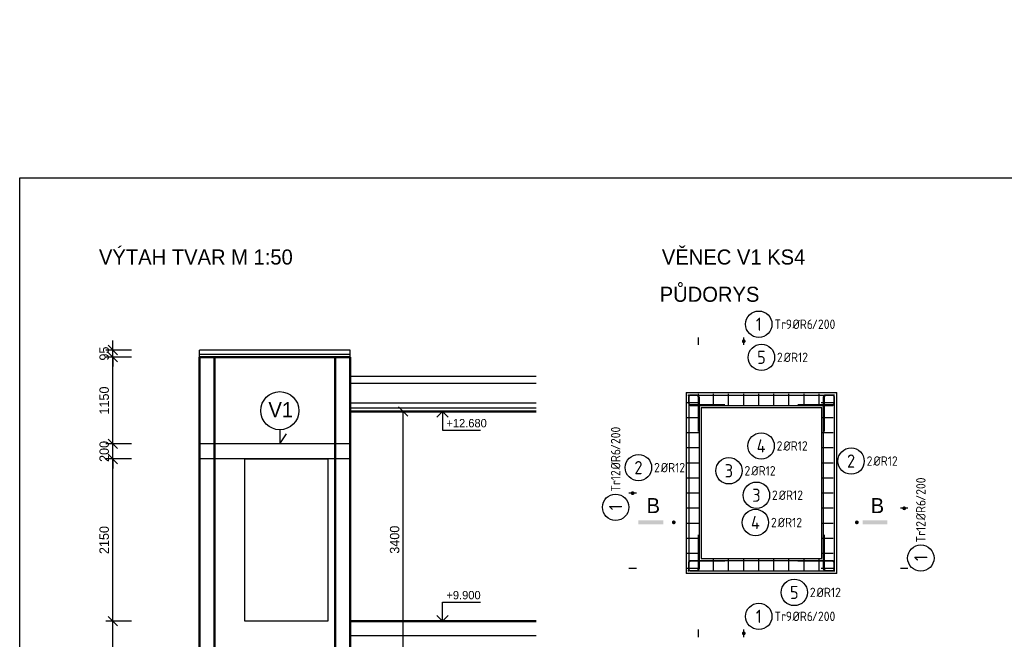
# Model space of a CAD drawing. Header units: millimetres. Extents: x 18598 to 39598, y 4794 to 222287.
# Tile 6 of 8: x 18598 to 31658, y 23765 to 31981. Entities that reach past the tile are written whole.
import ezdxf
from ezdxf.enums import TextEntityAlignment as Align

# ---------------------------------------------------------------- set-up
doc = ezdxf.new("R2010")
doc.units = ezdxf.units.MM
doc.header["$LTSCALE"] = 50
doc.linetypes.add('RECOC_DOT', pattern=[7, 0.5, -3, 0.5, -3])
for name, color, linetype, lineweight in [('CKKOTY', 3, 'Continuous', 25), ('CKKOTY_VYS', 3, 'Continuous', 25), ('CKSTENY_REZ', 6, 'Continuous', 50), ('pohledy', 7, 'Continuous', 25)]:
    doc.layers.add(name, color=color, linetype=linetype, lineweight=lineweight)
doc.layers.add('VAZANA', color=7, linetype='Continuous')
doc.styles.add('RECOC_ISO9', font='ISO9.shx')
doc.dimstyles.new('CADKON', dxfattribs={"dimscale": 50, "dimtxt": 2.5, "dimasz": 2.5, "dimexe": 1.8, "dimexo": 3, "dimgap": 1, "dimtad": 1, "dimdec": 0, "dimrnd": 1, "dimtxsty": 'Standard', "dimblk1": 'OBLIQUE', "dimblk2": 'OBLIQUE', "dimsah": 1, "dimcen": 2.5, "dimclrd": 256, "dimclre": 256, "dimclrt": 256, "dimadec": 4, "dimazin": 2, "dimtfac": 1, "dimtdec": 0, "dimtix": 1, "dimtmove": 2, "dimatfit": 3, "dimldrblk": 'OPEN30', "dimfxl": 0, "dimtolj": 1, "dimlwd": -1, "dimlwe": -1, "dimarcsym": 0})

# ---------------------------------------------------------------- blocks, each defined once
blk = doc.blocks.new('*U68', base_point=(73767, 236323))
at = {"color": 200, "const_width": 12}
blk.add_lwpolyline([(72318, 236452), (71867, 236453, 0.414395), (71837, 236423), (71837, 236353, 0.414214), (71867, 236323), (73737, 236323, 0.414214), (73767, 236353), (73767, 236423, 0.414214), (73737, 236453), (73287, 236453)], format="xyb", dxfattribs=at)
at = {"color": 200}
blk.add_lwpolyline([(72318, 236452), (71867, 236453, 0.414395), (71837, 236423), (71837, 236353, 0.414214), (71867, 236323), (73737, 236323, 0.414214), (73767, 236353), (73767, 236423, 0.414214), (73737, 236453), (73287, 236453)], format="xyb", dxfattribs=at)
at = {"color": 7}
blk.add_lwpolyline([(73156, 236192, 0, 0, 0), (73134, 236234, 50, 0, 0), (73087, 236323, 0, 0, 0)], format="xyseb", dxfattribs=at)
at = {"color": 240}
blk.add_circle((73238, 236037), 175, dxfattribs=at)
at = {"color": 3, "style": 'RECOC_ISO9'}
blk.add_text('5', height=175, dxfattribs=at).set_placement((73238, 236037), align=Align.MIDDLE_CENTER)
at = {"style": 'RECOC_ISO9'}
for s, p in [('2', (73444, 236037)), ('%%cR12', (73533, 236037))]:
    blk.add_text(s, height=125, dxfattribs=at).set_placement(p, align=Align.MIDDLE_LEFT)
blk = doc.blocks.new('*U67', base_point=(73767, 238653))
at = {"color": 7}
blk.add_lwpolyline([(72754, 238985, 0, 0, 0), (72687, 238749, 50, 0, 0), (72660, 238653, 0, 0, 0)], format="xyseb", dxfattribs=at)
at = {"color": 200, "const_width": 12}
blk.add_lwpolyline([(72318, 238523), (71867, 238523, -0.414395), (71837, 238553), (71837, 238623, -0.414214), (71867, 238653), (73737, 238653, -0.414214), (73767, 238623), (73767, 238553, -0.414214), (73737, 238523), (73287, 238523)], format="xyb", dxfattribs=at)
at = {"color": 200}
blk.add_lwpolyline([(72318, 238523), (71867, 238523, -0.414395), (71837, 238553), (71837, 238623, -0.414214), (71867, 238653), (73737, 238653, -0.414214), (73767, 238623), (73767, 238553, -0.414214), (73737, 238523), (73287, 238523)], format="xyb", dxfattribs=at)
at = {"color": 240}
blk.add_circle((72802, 239154), 175, dxfattribs=at)
at = {"color": 3, "style": 'RECOC_ISO9'}
blk.add_text('5', height=175, dxfattribs=at).set_placement((72802, 239154), align=Align.MIDDLE_CENTER)
at = {"style": 'RECOC_ISO9'}
for s, p in [('2', (73008, 239154)), ('%%cR12', (73097, 239154))]:
    blk.add_text(s, height=125, dxfattribs=at).set_placement(p, align=Align.MIDDLE_LEFT)
blk = doc.blocks.new('*U66', base_point=(73767, 236331))
at = {"color": 7}
blk.add_lwpolyline([(72730, 236789, 0, 0, 0), (72741, 236561, 50, 0, 0), (72745, 236461, 0, 0, 0)], format="xyseb", dxfattribs=at)
at = {"color": 200, "const_width": 12}
blk.add_lwpolyline([(71837, 236313), (71837, 236431, -0.414214), (71867, 236461), (73737, 236461, -0.414214), (73767, 236431), (73767, 236313)], format="xyb", dxfattribs=at)
at = {"color": 200}
blk.add_lwpolyline([(71837, 236313), (71837, 236431, -0.414214), (71867, 236461), (73737, 236461, -0.414214), (73767, 236431), (73767, 236313)], format="xyb", dxfattribs=at)
at = {"color": 240}
blk.add_circle((72722, 236964), 175, dxfattribs=at)
at = {"color": 3, "style": 'RECOC_ISO9'}
blk.add_text('4', height=175, dxfattribs=at).set_placement((72722, 236964), align=Align.MIDDLE_CENTER)
at = {"style": 'RECOC_ISO9'}
for s, p in [('2', (72929, 236964)), ('%%cR12', (73018, 236964))]:
    blk.add_text(s, height=125, dxfattribs=at).set_placement(p, align=Align.MIDDLE_LEFT)
blk = doc.blocks.new('*U65', base_point=(73767, 236323))
at = {"color": 200, "const_width": 12}
blk.add_lwpolyline([(73637, 238172), (73637, 238623, -0.414214), (73667, 238653), (73737, 238653, -0.414214), (73767, 238623), (73767, 236353, -0.414214), (73737, 236323), (73667, 236323, -0.414214), (73637, 236353), (73637, 236803)], format="xyb", dxfattribs=at)
at = {"color": 200}
blk.add_lwpolyline([(73637, 238172), (73637, 238623, -0.414214), (73667, 238653), (73737, 238653, -0.414214), (73767, 238623), (73767, 236353, -0.414214), (73737, 236323), (73667, 236323, -0.414214), (73637, 236353), (73637, 236803)], format="xyb", dxfattribs=at)
at = {"color": 7}
blk.add_lwpolyline([(73896, 237633, 0, 0, 0), (73822, 237520, 50, 0, 0), (73767, 237436, 0, 0, 0)], format="xyseb", dxfattribs=at)
at = {"color": 240}
blk.add_circle((73991, 237779), 175, dxfattribs=at)
at = {"color": 3, "style": 'RECOC_ISO9'}
blk.add_text('2', height=175, dxfattribs=at).set_placement((73991, 237779), align=Align.MIDDLE_CENTER)
at = {"style": 'RECOC_ISO9'}
for s, p in [('2', (74198, 237779)), ('%%cR12', (74287, 237779))]:
    blk.add_text(s, height=125, dxfattribs=at).set_placement(p, align=Align.MIDDLE_LEFT)
blk = doc.blocks.new('*U64', base_point=(73752, 236323))
at = {"color": 200, "const_width": 12}
blk.add_lwpolyline([(73770, 238653), (73652, 238653, 0.414214), (73622, 238623), (73622, 236353, 0.414214), (73652, 236323), (73770, 236323)], format="xyb", dxfattribs=at)
at = {"color": 200}
blk.add_lwpolyline([(73770, 238653), (73652, 238653, 0.414214), (73622, 238623), (73622, 236353, 0.414214), (73652, 236323), (73770, 236323)], format="xyb", dxfattribs=at)
at = {"color": 7}
blk.add_lwpolyline([(72905, 237372, 0, 0, 0), (73526, 237542, 50, 0, 0), (73622, 237569, 0, 0, 0)], format="xyseb", dxfattribs=at)
at = {"color": 240}
blk.add_circle((72736, 237326), 175, dxfattribs=at)
at = {"color": 3, "style": 'RECOC_ISO9'}
blk.add_text('3', height=175, dxfattribs=at).set_placement((72736, 237326), align=Align.MIDDLE_CENTER)
at = {"style": 'RECOC_ISO9'}
for s, p in [('2', (72942, 237326)), ('%%cR12', (73031, 237326))]:
    blk.add_text(s, height=125, dxfattribs=at).set_placement(p, align=Align.MIDDLE_LEFT)
blk = doc.blocks.new('*U63', base_point=(73767, 238645))
at = {"color": 200, "const_width": 12}
blk.add_lwpolyline([(71837, 238663), (71837, 238545, 0.414214), (71867, 238515), (73737, 238515, 0.414214), (73767, 238545), (73767, 238663)], format="xyb", dxfattribs=at)
at = {"color": 200}
blk.add_lwpolyline([(71837, 238663), (71837, 238545, 0.414214), (71867, 238515), (73737, 238515, 0.414214), (73767, 238545), (73767, 238663)], format="xyb", dxfattribs=at)
at = {"color": 7}
blk.add_lwpolyline([(72861, 238142, 0, 0, 0), (72971, 238422, 50, 0, 0), (73007, 238515, 0, 0, 0)], format="xyseb", dxfattribs=at)
at = {"color": 240}
blk.add_circle((72798, 237979), 175, dxfattribs=at)
at = {"color": 3, "style": 'RECOC_ISO9'}
blk.add_text('4', height=175, dxfattribs=at).set_placement((72798, 237979), align=Align.MIDDLE_CENTER)
at = {"style": 'RECOC_ISO9'}
for s, p in [('2', (73004, 237979)), ('%%cR12', (73093, 237979))]:
    blk.add_text(s, height=125, dxfattribs=at).set_placement(p, align=Align.MIDDLE_LEFT)
blk = doc.blocks.new('*U62', base_point=(71837, 236323))
at = {"color": 200, "const_width": 12}
blk.add_lwpolyline([(71967, 238172), (71967, 238623, 0.414214), (71937, 238653), (71867, 238653, 0.414214), (71837, 238623), (71837, 236353, 0.414214), (71867, 236323), (71937, 236323, 0.414214), (71967, 236353), (71967, 236803)], format="xyb", dxfattribs=at)
at = {"color": 200}
blk.add_lwpolyline([(71967, 238172), (71967, 238623, 0.414214), (71937, 238653), (71867, 238653, 0.414214), (71837, 238623), (71837, 236353, 0.414214), (71867, 236323), (71937, 236323, 0.414214), (71967, 236353), (71967, 236803)], format="xyb", dxfattribs=at)
at = {"color": 7}
blk.add_lwpolyline([(71336, 237753, 0, 0, 0), (71744, 237903, 50, 0, 0), (71837, 237937, 0, 0, 0)], format="xyseb", dxfattribs=at)
at = {"color": 240}
blk.add_circle((71171, 237692), 175, dxfattribs=at)
at = {"color": 3, "style": 'RECOC_ISO9'}
blk.add_text('2', height=175, dxfattribs=at).set_placement((71171, 237692), align=Align.MIDDLE_CENTER)
at = {"style": 'RECOC_ISO9'}
for s, p in [('2', (71378, 237692)), ('%%cR12', (71467, 237692))]:
    blk.add_text(s, height=125, dxfattribs=at).set_placement(p, align=Align.MIDDLE_LEFT)
blk = doc.blocks.new('*U61', base_point=(71846, 236323))
at = {"color": 200, "const_width": 12}
blk.add_lwpolyline([(71828, 238653), (71946, 238653, -0.414214), (71976, 238623), (71976, 236353, -0.414214), (71946, 236323), (71828, 236323)], format="xyb", dxfattribs=at)
at = {"color": 200}
blk.add_lwpolyline([(71828, 238653), (71946, 238653, -0.414214), (71976, 238623), (71976, 236353, -0.414214), (71946, 236323), (71828, 236323)], format="xyb", dxfattribs=at)
at = {"color": 7}
blk.add_lwpolyline([(72199, 237624, 0, 0, 0), (72075, 237606, 50, 0, 0), (71976, 237592, 0, 0, 0)], format="xyseb", dxfattribs=at)
at = {"color": 240}
blk.add_circle((72372, 237650), 175, dxfattribs=at)
at = {"color": 3, "style": 'RECOC_ISO9'}
blk.add_text('3', height=175, dxfattribs=at).set_placement((72372, 237650), align=Align.MIDDLE_CENTER)
at = {"style": 'RECOC_ISO9'}
for s, p in [('2', (72578, 237650)), ('%%cR12', (72668, 237650))]:
    blk.add_text(s, height=125, dxfattribs=at).set_placement(p, align=Align.MIDDLE_LEFT)
blk = doc.blocks.new('*U60', base_point=(73752, 236353))
at = {"color": 200}
blk.add_lwpolyline([(73752, 238553, 6, 6, 0), (73596, 238553, 0, 50, 0)], format="xyseb", dxfattribs=at)
at = {"color": 7, "linetype": 'RECOC_DOT'}
blk.add_lwpolyline([(73752, 236353, 0, 0, 0), (73596, 236353, 0, 0, 0), (73596, 238553, 0, 0, 0), (73752, 238553, 0, 0, 0), (73752, 236353, 6, 6, 0)], format="xyseb", dxfattribs=at)
at = {"color": 200}
for points in [[(73752, 238553), (73596, 238553)], [(73752, 238353), (73596, 238353)], [(73752, 238153), (73596, 238153)], [(73752, 237953), (73596, 237953)], [(73752, 237753), (73596, 237753)], [(73752, 237553), (73596, 237553)], [(73752, 237353), (73596, 237353)], [(73752, 237153), (73596, 237153)], [(73752, 236953), (73596, 236953)], [(73752, 236753), (73596, 236753)], [(73752, 236553), (73596, 236553)], [(73752, 236353), (73596, 236353)]]:
    blk.add_lwpolyline(points, dxfattribs=at)
at = {"color": 7}
for points, format in [([(74746, 238553, 0, 0, 0), (74646, 238553, 25, 25, 0)], "xyseb"), ([(74696, 236353, 0, 50, 0), (74696, 236403, 0, 0, 0), (74696, 238503, 50, 0, 0), (74696, 238553, 0, 0, 0)], "xyseb"), ([(74696, 237165, 25, 25, 1), (74696, 237140, 25, 25, 1), (74696, 237165, 0, 0, 0)], "xyseb"), ([(74696, 237165, 1), (74696, 237140, 1), (74696, 237165)], "xyb")]:
    blk.add_lwpolyline(points, format=format, dxfattribs=at)
at = {"color": 200, "const_width": 6}
for points in [[(73752, 238353), (73596, 238353)], [(73752, 238153), (73596, 238153)], [(73752, 237953), (73596, 237953)], [(73752, 237753), (73596, 237753)], [(73752, 237553), (73596, 237553)], [(73752, 237353), (73596, 237353)], [(73752, 237153), (73596, 237153)], [(73752, 236953), (73596, 236953)], [(73752, 236753), (73596, 236753)], [(73752, 236553), (73596, 236553)], [(73752, 236353), (73596, 236353)]]:
    blk.add_lwpolyline(points, dxfattribs=at)
at = {"color": 7}
for points in [[(74746, 237153), (74646, 237153)], [(74746, 236353), (74646, 236353)]]:
    blk.add_lwpolyline(points, dxfattribs=at)
at = {"color": 240}
blk.add_circle((74917, 236493), 175, dxfattribs=at)
at = {"style": 'RECOC_ISO9'}
for s, p in [('/200', (74917, 237250)), ('%%cR6', (74917, 236993)), ('12', (74917, 236850)), ('Tr', (74917, 236699))]:
    blk.add_text(s, height=125, rotation=90, dxfattribs=at).set_placement(p, align=Align.MIDDLE_LEFT)
at = {"color": 3, "style": 'RECOC_ISO9'}
blk.add_text('1', height=175, rotation=90, dxfattribs=at).set_placement((74917, 236493), align=Align.MIDDLE_CENTER)
blk = doc.blocks.new('*U59', base_point=(71967, 237478))
at = {"color": 7}
for points, format in [([(71143, 239678, 0, 0, 0), (71043, 239678, 25, 25, 0)], "xyseb"), ([(71093, 237478, 0, 50, 0), (71093, 237528, 0, 0, 0), (71093, 239628, 50, 0, 0), (71093, 239678, 0, 0, 0)], "xyseb"), ([(71093, 238491, 25, 25, 1), (71093, 238466, 25, 25, 1), (71093, 238491, 0, 0, 0)], "xyseb"), ([(71093, 238491, 1), (71093, 238466, 1), (71093, 238491)], "xyb")]:
    blk.add_lwpolyline(points, format=format, dxfattribs=at)
at = {"color": 200}
blk.add_lwpolyline([(71967, 239678, 6, 6, 0), (71811, 239678, 0, 50, 0)], format="xyseb", dxfattribs=at)
at = {"color": 7, "linetype": 'RECOC_DOT'}
blk.add_lwpolyline([(71967, 237478, 0, 0, 0), (71811, 237478, 0, 0, 0), (71811, 239678, 0, 0, 0), (71967, 239678, 0, 0, 0), (71967, 237478, 6, 6, 0)], format="xyseb", dxfattribs=at)
at = {"color": 200}
for points in [[(71967, 239678), (71811, 239678)], [(71967, 239478), (71811, 239478)], [(71967, 239278), (71811, 239278)], [(71967, 239078), (71811, 239078)], [(71967, 238878), (71811, 238878)], [(71967, 238678), (71811, 238678)], [(71967, 238478), (71811, 238478)], [(71967, 238278), (71811, 238278)], [(71967, 238078), (71811, 238078)], [(71967, 237878), (71811, 237878)], [(71967, 237678), (71811, 237678)], [(71967, 237478), (71811, 237478)]]:
    blk.add_lwpolyline(points, dxfattribs=at)
at = {"color": 200, "const_width": 6}
for points in [[(71967, 239478), (71811, 239478)], [(71967, 239278), (71811, 239278)], [(71967, 239078), (71811, 239078)], [(71967, 238878), (71811, 238878)], [(71967, 238678), (71811, 238678)], [(71967, 238478), (71811, 238478)], [(71967, 238278), (71811, 238278)], [(71967, 238078), (71811, 238078)], [(71967, 237878), (71811, 237878)], [(71967, 237678), (71811, 237678)], [(71967, 237478), (71811, 237478)]]:
    blk.add_lwpolyline(points, dxfattribs=at)
at = {"color": 7}
for points in [[(71143, 238478), (71043, 238478)], [(71143, 237478), (71043, 237478)]]:
    blk.add_lwpolyline(points, dxfattribs=at)
at = {"color": 240}
blk.add_circle((70868, 238291), 175, dxfattribs=at)
at = {"style": 'RECOC_ISO9'}
for s, p in [('/200', (70868, 239048)), ('%%cR6', (70868, 238792)), ('12', (70868, 238649)), ('Tr', (70868, 238498))]:
    blk.add_text(s, height=125, rotation=90, dxfattribs=at).set_placement(p, align=Align.MIDDLE_LEFT)
at = {"color": 3, "style": 'RECOC_ISO9'}
blk.add_text('1', height=175, rotation=90, dxfattribs=at).set_placement((70868, 238291), align=Align.MIDDLE_CENTER)
blk = doc.blocks.new('*U58', base_point=(71967, 237448))
at = {"color": 7, "linetype": 'RECOC_DOT'}
blk.add_lwpolyline([(71967, 237448, 0, 0, 0), (71967, 237604, 0, 0, 0), (73567, 237604, 0, 0, 0), (73567, 237448, 0, 0, 0), (71967, 237448, 6, 6, 0)], format="xyseb", dxfattribs=at)
at = {"color": 200, "const_width": 6}
for points in [[(71967, 237448), (71967, 237604)], [(72167, 237448), (72167, 237604)], [(72367, 237448), (72367, 237604)], [(72567, 237448), (72567, 237604)], [(72767, 237448), (72767, 237604)], [(72967, 237448), (72967, 237604)], [(73167, 237448), (73167, 237604)], [(73367, 237448), (73367, 237604)]]:
    blk.add_lwpolyline(points, dxfattribs=at)
at = {"color": 200}
for points in [[(71967, 237448), (71967, 237604)], [(72167, 237448), (72167, 237604)], [(72367, 237448), (72367, 237604)], [(72567, 237448), (72567, 237604)], [(72767, 237448), (72767, 237604)], [(72967, 237448), (72967, 237604)], [(73167, 237448), (73167, 237604)], [(73367, 237448), (73367, 237604)], [(73567, 237448), (73567, 237604)]]:
    blk.add_lwpolyline(points, dxfattribs=at)
blk.add_lwpolyline([(73567, 237448, 6, 6, 0), (73567, 237604, 0, 50, 0)], format="xyseb", dxfattribs=at)
at = {"color": 7}
for points in [[(71967, 236570), (71967, 236670)], [(72567, 236570), (72567, 236670)]]:
    blk.add_lwpolyline(points, dxfattribs=at)
for points, format in [([(73567, 236570, 0, 0, 0), (73567, 236670, 25, 25, 0)], "xyseb"), ([(71967, 236620, 0, 50, 0), (72017, 236620, 0, 0, 0), (73517, 236620, 50, 0, 0), (73567, 236620, 0, 0, 0)], "xyseb"), ([(72580, 236620, 25, 25, 1), (72555, 236620, 25, 25, 1), (72580, 236620, 0, 0, 0)], "xyseb"), ([(72580, 236620, 1), (72555, 236620, 1), (72580, 236620)], "xyb")]:
    blk.add_lwpolyline(points, format=format, dxfattribs=at)
at = {"color": 240}
blk.add_circle((72767, 236845), 175, dxfattribs=at)
at = {"color": 3, "style": 'RECOC_ISO9'}
blk.add_text('1', height=175, dxfattribs=at).set_placement((72767, 236845), align=Align.MIDDLE_CENTER)
at = {"style": 'RECOC_ISO9'}
for s, p in [('Tr', (72974, 236845)), ('9', (73125, 236845)), ('%%cR6', (73214, 236845)), ('/200', (73471, 236845))]:
    blk.add_text(s, height=125, dxfattribs=at).set_placement(p, align=Align.MIDDLE_LEFT)
blk = doc.blocks.new('*U57', base_point=(71967, 239641))
at = {"color": 7}
for points, format in [([(71967, 240494, 0, 50, 0), (72017, 240494, 0, 0, 0), (73517, 240494, 50, 0, 0), (73567, 240494, 0, 0, 0)], "xyseb"), ([(72580, 240494, 25, 25, 1), (72555, 240494, 25, 25, 1), (72580, 240494, 0, 0, 0)], "xyseb"), ([(72580, 240494, 1), (72555, 240494, 1), (72580, 240494)], "xyb"), ([(73567, 240444, 0, 0, 0), (73567, 240544, 25, 25, 0)], "xyseb")]:
    blk.add_lwpolyline(points, format=format, dxfattribs=at)
for points in [[(71967, 240444), (71967, 240544)], [(72567, 240444), (72567, 240544)]]:
    blk.add_lwpolyline(points, dxfattribs=at)
at = {"color": 7, "linetype": 'RECOC_DOT'}
blk.add_lwpolyline([(71967, 239641, 0, 0, 0), (71967, 239797, 0, 0, 0), (73567, 239797, 0, 0, 0), (73567, 239641, 0, 0, 0), (71967, 239641, 6, 6, 0)], format="xyseb", dxfattribs=at)
at = {"color": 200, "const_width": 6}
for points in [[(71967, 239641), (71967, 239797)], [(72167, 239641), (72167, 239797)], [(72367, 239641), (72367, 239797)], [(72567, 239641), (72567, 239797)], [(72767, 239641), (72767, 239797)], [(72967, 239641), (72967, 239797)], [(73167, 239641), (73167, 239797)], [(73367, 239641), (73367, 239797)]]:
    blk.add_lwpolyline(points, dxfattribs=at)
at = {"color": 200}
for points in [[(71967, 239641), (71967, 239797)], [(72167, 239641), (72167, 239797)], [(72367, 239641), (72367, 239797)], [(72567, 239641), (72567, 239797)], [(72767, 239641), (72767, 239797)], [(72967, 239641), (72967, 239797)], [(73167, 239641), (73167, 239797)], [(73367, 239641), (73367, 239797)], [(73567, 239641), (73567, 239797)]]:
    blk.add_lwpolyline(points, dxfattribs=at)
blk.add_lwpolyline([(73567, 239641, 6, 6, 0), (73567, 239797, 0, 50, 0)], format="xyseb", dxfattribs=at)
at = {"color": 240}
blk.add_circle((72767, 240719), 175, dxfattribs=at)
at = {"color": 3, "style": 'RECOC_ISO9'}
blk.add_text('1', height=175, dxfattribs=at).set_placement((72767, 240719), align=Align.MIDDLE_CENTER)
at = {"style": 'RECOC_ISO9'}
for s, p in [('Tr', (72974, 240719)), ('9', (73125, 240719)), ('%%cR6', (73214, 240719)), ('/200', (73471, 240719))]:
    blk.add_text(s, height=125, dxfattribs=at).set_placement(p, align=Align.MIDDLE_LEFT)
blk = doc.blocks.new('_OBLIQUE')
at = {"color": 0, "linetype": 'ByBlock'}
blk.add_line((-0.5, -0.5), (0.5, 0.5), dxfattribs=at)
blk = doc.blocks.new('*D155')
at = {"layer": 'CKKOTY'}
for p, q in [((19832, 27601), (19832, 27726)), ((20082, 27601), (19742, 27601)), ((19832, 27506), (19832, 27601)), ((20082, 27506), (19742, 27506)), ((19832, 27506), (19832, 27381))]:
    blk.add_line(p, q, dxfattribs=at)
at = {"layer": 'Defpoints', "color": 0}
for p in [(19832, 27601), (20983, 27601), (20983, 27506)]:
    blk.add_point(p, dxfattribs=at)
at = {"layer": 'CKKOTY', "xscale": 125, "yscale": 125, "zscale": 125}
for p, rotation in [((19832, 27601), 270), ((19832, 27506), 90)]:
    blk.add_blockref('_OBLIQUE', p, dxfattribs=dict(at, rotation=rotation))
at = {"layer": 'CKKOTY', "insert": (19719, 27554), "char_height": 125, "attachment_point": 5, "rotation": 90}
blk.add_mtext('\\A1;95', dxfattribs=at)
blk = doc.blocks.new('_Open30')
at = {"color": 0, "lineweight": -2}
for p, q in [((-1, 0.27), (0, 0)), ((0, 0), (-1, -0.27)), ((0, 0), (-1, 0))]:
    blk.add_line(p, q, dxfattribs=at)
blk = doc.blocks.new('*D156')
at = {"layer": 'CKKOTY'}
for p, q in [((20082, 27506), (19742, 27506)), ((19832, 26356), (19832, 27506)), ((20082, 26356), (19742, 26356))]:
    blk.add_line(p, q, dxfattribs=at)
at = {"layer": 'Defpoints', "color": 0}
for p in [(19832, 27506), (20983, 27506), (20983, 26356)]:
    blk.add_point(p, dxfattribs=at)
at = {"layer": 'CKKOTY', "xscale": 125, "yscale": 125, "zscale": 125}
for p, rotation in [((19832, 27506), 90), ((19832, 26356), 270)]:
    blk.add_blockref('_OBLIQUE', p, dxfattribs=dict(at, rotation=rotation))
at = {"layer": 'CKKOTY', "insert": (19719, 26931), "char_height": 125, "attachment_point": 5, "rotation": 90}
blk.add_mtext('\\A1;1150', dxfattribs=at)
blk = doc.blocks.new('*D157')
at = {"layer": 'CKKOTY'}
for p, q in [((19832, 26356), (19832, 26481)), ((20082, 26356), (19742, 26356)), ((19832, 26156), (19832, 26356)), ((20082, 26156), (19742, 26156)), ((19832, 26156), (19832, 26031))]:
    blk.add_line(p, q, dxfattribs=at)
at = {"layer": 'Defpoints', "color": 0}
for p in [(19832, 26356), (20983, 26356), (20983, 26156)]:
    blk.add_point(p, dxfattribs=at)
at = {"layer": 'CKKOTY', "xscale": 125, "yscale": 125, "zscale": 125}
for p, rotation in [((19832, 26356), 270), ((19832, 26156), 90)]:
    blk.add_blockref('_OBLIQUE', p, dxfattribs=dict(at, rotation=rotation))
at = {"layer": 'CKKOTY', "insert": (19719, 26256), "char_height": 125, "attachment_point": 5, "rotation": 90}
blk.add_mtext('\\A1;200', dxfattribs=at)
blk = doc.blocks.new('*D158')
at = {"layer": 'CKKOTY'}
for p, q in [((20082, 26156), (19742, 26156)), ((19832, 24006), (19832, 26156)), ((20082, 24006), (19742, 24006))]:
    blk.add_line(p, q, dxfattribs=at)
at = {"layer": 'Defpoints', "color": 0}
for p in [(19832, 26156), (20983, 26156), (21583, 24006)]:
    blk.add_point(p, dxfattribs=at)
at = {"layer": 'CKKOTY', "xscale": 125, "yscale": 125, "zscale": 125}
for p, rotation in [((19832, 26156), 90), ((19832, 24006), 270)]:
    blk.add_blockref('_OBLIQUE', p, dxfattribs=dict(at, rotation=rotation))
at = {"layer": 'CKKOTY', "insert": (19719, 25081), "char_height": 125, "attachment_point": 5, "rotation": 90}
blk.add_mtext('\\A1;2150', dxfattribs=at)
blk = doc.blocks.new('*D159')
at = {"layer": 'CKKOTY'}
for p, q in [((20082, 24006), (19742, 24006)), ((19832, 23056), (19832, 24006)), ((20082, 23056), (19742, 23056))]:
    blk.add_line(p, q, dxfattribs=at)
at = {"layer": 'Defpoints', "color": 0}
for p in [(19832, 24006), (21583, 24006), (20983, 23056)]:
    blk.add_point(p, dxfattribs=at)
at = {"layer": 'CKKOTY', "xscale": 125, "yscale": 125, "zscale": 125}
for p, rotation in [((19832, 24006), 90), ((19832, 23056), 270)]:
    blk.add_blockref('_OBLIQUE', p, dxfattribs=dict(at, rotation=rotation))
at = {"layer": 'CKKOTY', "insert": (19719, 23531), "char_height": 125, "attachment_point": 5, "rotation": 90}
blk.add_mtext('\\A1;950', dxfattribs=at)
blk = doc.blocks.new('*D168')
at = {"layer": 'CKKOTY'}
for p, q in [((21183, 219837), (21183, 220177)), ((21183, 220087), (22783, 220087)), ((22783, 220087), (22783, 219997))]:
    blk.add_line(p, q, dxfattribs=at)
at = {"layer": 'Defpoints', "color": 0}
for p in [(22783, 220087), (22783, 220087), (21183, 6921)]:
    blk.add_point(p, dxfattribs=at)
at = {"layer": 'CKKOTY', "xscale": 125, "yscale": 125, "zscale": 125, "rotation": 180}
blk.add_blockref('_OBLIQUE', (21183, 220087), dxfattribs=at)
at = {"layer": 'CKKOTY', "xscale": 125, "yscale": 125, "zscale": 125}
blk.add_blockref('_OBLIQUE', (22783, 220087), dxfattribs=at)
at = {"layer": 'CKKOTY', "insert": (21983, 220200), "char_height": 125, "attachment_point": 5}
blk.add_mtext('\\A1;1600', dxfattribs=at)
blk = doc.blocks.new('*D172')
at = {"layer": 'CKKOTY'}
for p, q in [((20983, 6571), (20983, 6273)), ((21578, 6613), (21578, 6273)), ((20983, 6363), (21578, 6363))]:
    blk.add_line(p, q, dxfattribs=at)
at = {"layer": 'Defpoints', "color": 0}
for p in [(21578, 219887), (20983, 6721), (21578, 6363)]:
    blk.add_point(p, dxfattribs=at)
at = {"layer": 'CKKOTY', "xscale": 125, "yscale": 125, "zscale": 125, "rotation": 180}
blk.add_blockref('_OBLIQUE', (20983, 6363), dxfattribs=at)
at = {"layer": 'CKKOTY', "xscale": 125, "yscale": 125, "zscale": 125}
blk.add_blockref('_OBLIQUE', (21578, 6363), dxfattribs=at)
at = {"layer": 'CKKOTY', "insert": (21281, 6475), "char_height": 125, "attachment_point": 5}
blk.add_mtext('\\A1;595', dxfattribs=at)
blk = doc.blocks.new('*D174')
at = {"layer": 'CKKOTY'}
for p, q in [((21578, 9553), (21578, 9213)), ((21578, 9303), (22758, 9303)), ((22758, 9271), (22758, 9393))]:
    blk.add_line(p, q, dxfattribs=at)
at = {"layer": 'Defpoints', "color": 0}
for p in [(21578, 222287), (22758, 9303), (22758, 9121)]:
    blk.add_point(p, dxfattribs=at)
at = {"layer": 'CKKOTY', "xscale": 125, "yscale": 125, "zscale": 125, "rotation": 180}
blk.add_blockref('_OBLIQUE', (21578, 9303), dxfattribs=at)
at = {"layer": 'CKKOTY', "xscale": 125, "yscale": 125, "zscale": 125}
blk.add_blockref('_OBLIQUE', (22758, 9303), dxfattribs=at)
at = {"layer": 'CKKOTY', "insert": (22168, 9415), "char_height": 125, "attachment_point": 5}
blk.add_mtext('\\A1;1180', dxfattribs=at)
blk = doc.blocks.new('*U18')
at = {"color": 0, "linetype": 'ByBlock', "lineweight": -2}
blk.add_lwpolyline([(-1.5, 1.5), (0, 0), (1.5, 1.5), (0, 0), (0, 5), (10, 5)], dxfattribs=at)
blk = doc.blocks.new('*U17')
at = {"color": 0, "linetype": 'ByBlock', "lineweight": -2}
blk.add_lwpolyline([(-1.5, -1.5), (0, 0), (1.5, -1.5), (0, 0), (0, -5), (10, -5)], dxfattribs=at)
blk = doc.blocks.new('*D141')
at = {"layer": 'CKKOTY'}
for p, q in [((23483, 26786), (23775, 26786)), ((23685, 23386), (23685, 26786)), ((23483, 23386), (23775, 23386))]:
    blk.add_line(p, q, dxfattribs=at)
at = {"layer": 'Defpoints', "color": 0}
for p in [(22983, 26786), (23685, 26786), (22983, 23386)]:
    blk.add_point(p, dxfattribs=at)
at = {"layer": 'CKKOTY', "xscale": 125, "yscale": 125, "zscale": 125}
for p, rotation in [((23685, 26786), 90), ((23685, 23386), 270)]:
    blk.add_blockref('_OBLIQUE', p, dxfattribs=dict(at, rotation=rotation))
at = {"layer": 'CKKOTY', "insert": (23572, 25086), "char_height": 125, "attachment_point": 5, "rotation": 90}
blk.add_mtext('\\A1;3400', dxfattribs=at)
blk = doc.blocks.new('_Open90')
at = {"color": 0, "linetype": 'ByBlock', "lineweight": -2}
for p, q in [((0, 0), (-1, 0)), ((-0.5, 0.5), (0, 0)), ((0, 0), (-0.5, -0.5))]:
    blk.add_line(p, q, dxfattribs=at)

msp = doc.modelspace()

# ---------------------------------------------------------------- linework, layer by layer
for p, q in [((27436.7, 27037.6), (29436.7, 27037.6)), ((27436.7, 27037.6), (27436.7, 24637.6)), ((29436.7, 24637.6), (29436.7, 27037.6)), ((27471.7, 27002.6), (27601.7, 27002.6)), ((27471.7, 27002.6), (27471.7, 24672.6)), ((27601.7, 27002.6), (27601.7, 26522.6)), ((27636.7, 26837.6), (27636.7, 24837.6)), ((27636.7, 26837.6), (29236.7, 26837.6)), ((29236.7, 24837.6), (29236.7, 26837.6)), ((22048.2, 26543.4), (22048.2, 26356.1)), ((22048.2, 26356.1), (22137.9, 26490)), ((27636.7, 24837.6), (29236.7, 24837.6)), ((29436.7, 24637.6), (27436.7, 24637.6)), ((27601.7, 24672.6), (27471.7, 24672.6))]:
    msp.add_line(p, q)
msp.add_circle((22048.2, 26796.3), 252.9)
at = {"layer": 'CKSTENY_REZ'}
for p, q in [((20983.1, 12256.1), (20983.1, 27506.1)), ((22983.1, 27506.1), (20983.1, 27506.1)), ((21183.1, 24006.1), (21183.1, 27506.1)), ((22783.1, 17406.1), (22783.1, 27506.1)), ((22983.1, 12256.1), (22983.1, 27506.1)), ((22983.1, 26786.1), (25447.4, 26786.1)), ((21183.1, 17406.1), (21183.1, 24219.4)), ((22983.1, 24006.1), (25447.4, 24006.1))]:
    msp.add_line(p, q, dxfattribs=at)
at = {"layer": 'CKSTENY_REZ', "const_width": 25}
for points in [[(27261.5, 25315.8, 1), (27286.5, 25315.8, 1)], [(29690.1, 25315.8, 1), (29715.1, 25315.8, 1)]]:
    msp.add_lwpolyline(points, format="xyb", close=True, dxfattribs=at)
at = {"layer": 'CKSTENY_REZ'}
for points in [[(27134.1, 25290.8), (27134.1, 25340.8), (26805, 25290.8), (26805, 25340.8)], [(26815, 25340.8), (26815, 25290.8), (27134.1, 25340.8), (27134.1, 25290.8)], [(30107, 25290.8), (30107, 25340.8), (29777.9, 25290.8), (29777.9, 25340.8)], [(29787.9, 25340.8), (29787.9, 25290.8), (30107, 25340.8), (30107, 25290.8)]]:
    msp.add_trace(points, dxfattribs=at)
at = {"layer": 'pohledy'}
for p, q in [((20983.1, 27506.1), (20983.1, 27601.1)), ((22983.1, 27601.1), (20983.1, 27601.1)), ((22983.1, 27506.1), (22983.1, 27601.1)), ((22983.1, 27541.1), (20983.1, 27541.1)), ((22983.1, 27256.1), (25447.4, 27256.1)), ((22983.1, 27256.1), (23083.1, 27256.1)), ((22983.1, 27161.1), (25447.4, 27161.1)), ((22983.1, 26901.1), (25447.4, 26901.1)), ((22983.1, 26836.1), (25447.4, 26836.1)), ((22983.1, 26356.1), (20983.1, 26356.1)), ((22983.1, 26156.1), (20983.1, 26156.1)), ((22983.1, 23816.1), (25447.4, 23816.1))]:
    msp.add_line(p, q, dxfattribs=at)
msp.add_lwpolyline([(22683.1, 24006.1), (21583.1, 24006.1), (21583.1, 26156.1), (22683.1, 26156.1)], close=True, dxfattribs=at)
at = {"layer": 'VAZANA'}
for p, q in [((18597.8, 4794.2), (18597.8, 29884.5)), ((18597.8, 29884.5), (39597.8, 29884.5)), ((29271.7, 27002.6), (29401.7, 27002.6)), ((27601.7, 25152.6), (27601.7, 24672.6)), ((29271.7, 24672.6), (29401.7, 24672.6))]:
    msp.add_line(p, q, dxfattribs=at)

# ---------------------------------------------------------------- block references
at = {"layer": 'CKKOTY_VYS'}
ref = msp.add_blockref('*U17', (24208.1, 26786.1), dxfattribs=dict(at, xscale=50, yscale=50, zscale=50))
ref.add_attrib('Výška', '+12.680', (24258.1, 26576.1), dxfattribs={"layer": '0', "color": 0, "linetype": 'ByBlock', "lineweight": -2, "height": 110})
ref = msp.add_blockref('*U18', (24208.1, 24006.1), dxfattribs=dict(at, xscale=50, yscale=50, zscale=50))
ref.add_attrib('Výška', '+9.900', (24258.1, 24296.1), dxfattribs={"layer": '0', "color": 0, "linetype": 'ByBlock', "lineweight": -2, "height": 110})
at = {"layer": 'VAZANA'}
for name, p in [('*U57', (27601.7, 26864.8)), ('*U67', (29401.7, 27002.6)), ('*U59', (27601.7, 24702.6)), ('*U62', (27471.7, 24672.6)), ('*U61', (27480, 24672.6)), ('*U63', (29401.7, 26994.8)), ('*U64', (29386.3, 24672.6)), ('*U60', (29386.3, 24702.6)), ('*U65', (29401.7, 24672.6)), ('*U66', (29401.7, 24680.6)), ('*U58', (27601.7, 24672.6)), ('*U68', (29401.7, 24672.6))]:
    msp.add_blockref(name, p, dxfattribs=at)

# ---------------------------------------------------------------- texts
at = {"layer": 'CKSTENY_REZ'}
for s, p in [('VÝTAH TVAR M 1:50', (19649.1, 28734.4)), ('VĚNEC V1 KS4', (27115.9, 28734.4)), ('PŮDORYS', (27087, 28240.1)), ('V1', (21897.3, 26710)), ('B', (26913, 25438)), ('B', (29885.9, 25438))]:
    msp.add_text(s, height=200, dxfattribs=at).set_placement(p)

# ---------------------------------------------------------------- dimensions: what is measured, and where the dimension line sits
at = {"layer": 'CKKOTY'}
for base, p1, p2, picture, middle in [((22758.1, 9302.7), (21578.1, 222287.1), (22758.1, 9121.5), '*D174', (22168.1, 9415.2)), ((22783.1, 220087.1), (21183.1, 6921.5), (22783.1, 220087.1), '*D168', (21983.1, 220199.6)), ((21578.1, 6362.6), (20983.1, 6721.5), (21578.1, 219887.1), '*D172', (21280.6, 6475.1))]:
    dim = msp.add_linear_dim(base=base, p1=p1, p2=p2, dimstyle='CADKON', dxfattribs=at)
    dim.commit()
    dim.dimension.update_dxf_attribs({"geometry": picture, "text_midpoint": middle})
for base, p1, p2, picture, middle in [((19831.8, 27601.1), (20983.1, 27506.1), (20983.1, 27601.1), '*D155', (19719.3, 27553.6)), ((19831.8, 27506.1), (20983.1, 26356.1), (20983.1, 27506.1), '*D156', (19719.3, 26931.1)), ((19831.8, 26356.1), (20983.1, 26156.1), (20983.1, 26356.1), '*D157', (19719.3, 26256.1)), ((19831.8, 26156.1), (21583.1, 24006.1), (20983.1, 26156.1), '*D158', (19719.3, 25081.1)), ((19831.8, 24006.1), (20983.1, 23056.1), (21583.1, 24006.1), '*D159', (19719.3, 23531.1))]:
    dim = msp.add_linear_dim(base=base, p1=p1, p2=p2, angle=90, dimstyle='CADKON', dxfattribs=at)
    dim.commit()
    dim.dimension.update_dxf_attribs({"geometry": picture, "text_midpoint": middle})
dim = msp.add_linear_dim(base=(23684.7, 26786.1), p1=(22983.1, 23386.1), p2=(22983.1, 26786.1), angle=90, dimstyle='CADKON', override={"dimscale": 50, "dimexo": 10, "dimtmove": 2, "dimldrblk": 'Open90'}, dxfattribs=at)
dim.commit()
dim.dimension.update_dxf_attribs({"geometry": '*D141', "text_midpoint": (23572.2, 25086.1)})

doc.saveas('drawing.dxf')
